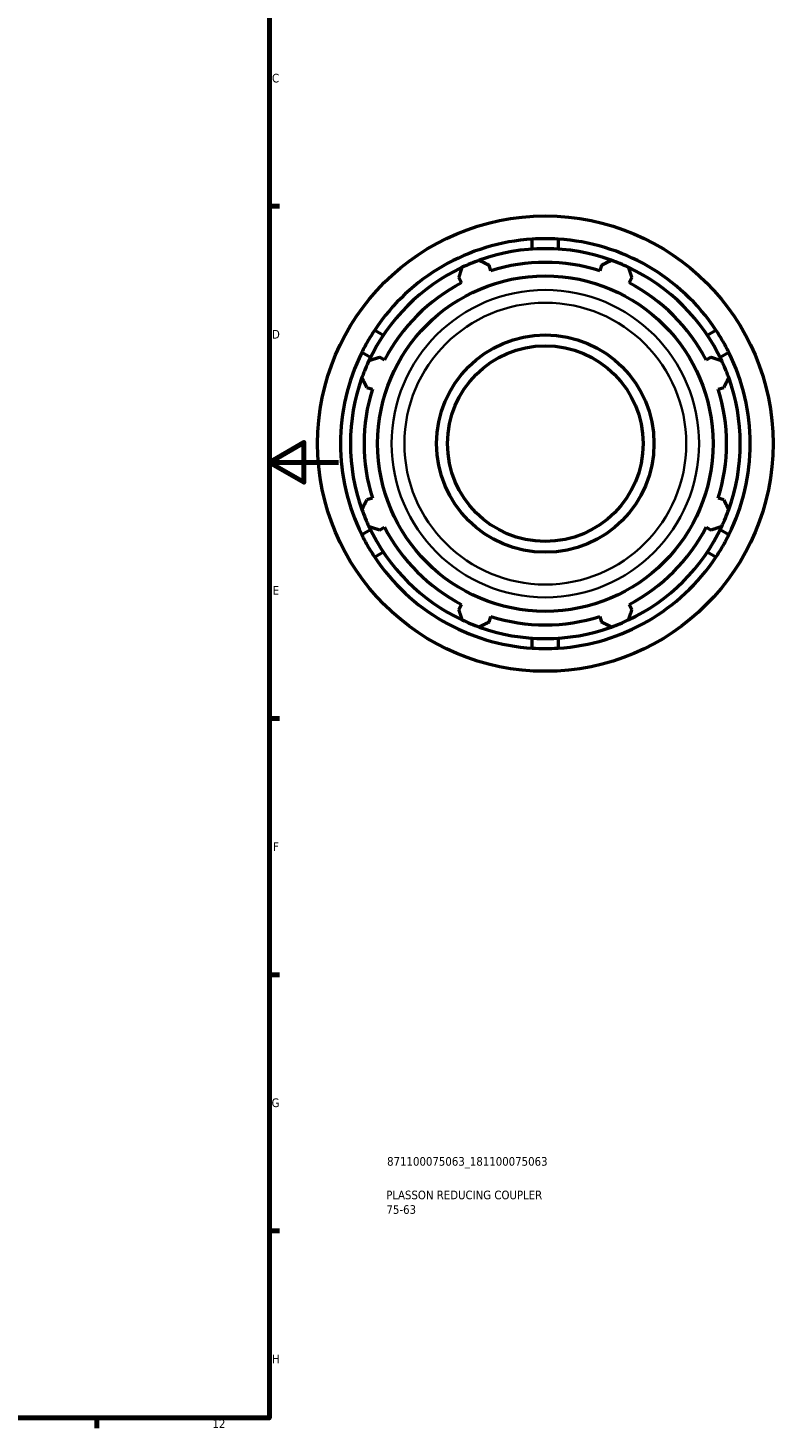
# Model space of a CAD drawing. Header units: millimetres. Extents: x -293 to 1114, y -47 to 829.
# Tile 8 of 9: x 751 to 967, y 17 to 423. Entities that reach past the tile are written whole.
import ezdxf

# ---------------------------------------------------------------- set-up
doc = ezdxf.new("R2010")
doc.units = ezdxf.units.MM
for name, color, linetype, lineweight in [('Border (ISO)', 7, 'Continuous', 70), ('Title (ISO)', 7, 'Continuous', 50), ('Visible (ISO)', 7, 'Continuous', 50), ('Visible Narrow (ISO)', 7, 'Continuous', 35)]:
    doc.layers.add(name, color=color, linetype=linetype, lineweight=lineweight)
doc.styles.add('Note Text (ISO)', font='tahoma.ttf')

# ---------------------------------------------------------------- blocks, each defined once
blk = doc.blocks.new('Borders Default Border')
at = {"layer": 'Border (ISO)'}
for p, q in [((821, 371.25), (823.9, 371.25)), ((821, 222.75), (823.9, 222.75)), ((821, 148.5), (823.9, 148.5)), ((821, 74.25), (823.9, 74.25)), ((770.92, 20), (770.92, 17.1))]:
    blk.add_line(p, q, dxfattribs=at)
at = {"layer": 'Border (ISO)', "flags": 128}
for points in [[(20, 20), (20, 574), (821, 574), (821, 20), (20, 20)], [(841, 297), (821, 297), (831, 302.77), (831, 291.23), (821, 297)]]:
    blk.add_lwpolyline(points, dxfattribs=at)
at = {"layer": 'Border (ISO)', "color": 232, "true_color": 0xca0064, "char_height": 2.5, "attachment_point": 7, "style": 'Note Text (ISO)'}
for s, insert in [('C', (821.73, 407.08)), ('D', (821.73, 332.88)), ('E', (821.94, 258.63)), ('F', (822, 184.38)), ('G', (821.61, 110.08)), ('H', (821.74, 35.88)), ('12', (804.46, 17.1))]:
    blk.add_mtext(s, dxfattribs=dict(at, insert=insert))
blk = doc.blocks.new('Title Blocks ISO')
at = {"layer": 'Title (ISO)', "color": 232, "true_color": 0xca0064, "style": 'Note Text (ISO)'}
for tag, p in [('PART_NUMBER_001', (34.1, 73.13)), ('DESCRIPTION_001', (33.84, 63.4)), ('DESCRIPTION_002', (33.92, 59.18))]:
    blk.add_attdef(tag, p, '', height=2.5, dxfattribs=at)

msp = doc.modelspace()

# ---------------------------------------------------------------- linework, layer by layer
at = {"layer": 'Visible (ISO)'}
for p, q in [((897.197, 358.802), (897.197, 361.708)), ((904.73, 361.708), (904.73, 358.802)), ((885.163, 352.54), (884.653, 354.157)), ((917.274, 354.157), (916.764, 352.54)), ((875.919, 350.539), (876.701, 349.035)), ((925.226, 349.035), (926.009, 350.539)), ((851.509, 335.33), (854.026, 333.877)), ((947.902, 333.877), (950.419, 335.33)), ((850.259, 327.352), (847.742, 328.806)), ((954.185, 328.806), (951.669, 327.352)), ((854.356, 326.69), (852.852, 327.473)), ((949.075, 327.473), (947.572, 326.69)), ((849.234, 318.738), (850.851, 318.228)), ((951.077, 318.228), (952.693, 318.738)), ((850.851, 286.627), (849.234, 286.117)), ((952.693, 286.117), (951.077, 286.627)), ((847.742, 276.049), (850.259, 277.502)), ((852.852, 277.382), (854.356, 278.165)), ((947.572, 278.165), (949.075, 277.382)), ((951.669, 277.502), (954.185, 276.049)), ((854.026, 270.978), (851.509, 269.525)), ((950.419, 269.525), (947.902, 270.978)), ((876.701, 255.819), (875.919, 254.316)), ((926.009, 254.316), (925.226, 255.819)), ((884.653, 250.698), (885.163, 252.314)), ((916.764, 252.314), (917.274, 250.698)), ((897.197, 243.147), (897.197, 246.053)), ((904.73, 246.053), (904.73, 243.147))]:
    msp.add_line(p, q, dxfattribs=at)
for radius in [66, 48.615, 31.5, 28.35]:
    msp.add_circle((900.964, 302.427), radius, dxfattribs=at)
for radius, start, end in [(59.4, 93.63567, 146.36433), (59.4, 33.63567, 86.36433), (56.5, 70.20802, 109.79198), (56.5, 115.20802, 154.79198), (56.5, 109.79198, 115.20802), (52.545, 72.5, 107.5), (56.5, 64.79198, 70.20802), (56.5, 25.20802, 64.79198), (52.545, 117.5, 152.5), (52.545, 27.5, 62.5), (59.4, 153.63567, 206.36433), (59.4, 333.63567, 26.36433), (56.5, 154.79198, 160.20802), (56.5, 19.79198, 25.20802), (56.5, 160.20802, 199.79198), (56.5, 340.20802, 19.79198), (52.545, 162.5, 197.5), (52.545, 342.5, 17.5), (56.5, 199.79198, 205.20802), (56.5, 334.79198, 340.20802), (56.5, 205.20802, 244.79198), (52.545, 207.5, 242.5), (56.5, 295.20802, 334.79198), (52.545, 297.5, 332.5), (59.4, 213.63567, 266.36433), (59.4, 273.63567, 326.36433), (52.545, 252.5, 287.5), (56.5, 244.79198, 250.20802), (56.5, 250.20802, 289.79198), (56.5, 289.79198, 295.20802)]:
    msp.add_arc((900.964, 302.427), radius, start, end, dxfattribs=at)
for points in [[(900.964, 361.827), (899.761, 361.827), (898.493, 361.79), (897.197, 361.708)], [(904.73, 361.708), (903.435, 361.79), (902.167, 361.827), (900.964, 361.827)], [(851.509, 335.33), (850.791, 334.251), (850.126, 333.174), (849.522, 332.127)], [(952.406, 332.127), (951.801, 333.174), (951.136, 334.251), (950.419, 335.33)], [(849.522, 332.127), (848.917, 331.08), (848.317, 329.966), (847.742, 328.806)], [(954.185, 328.806), (953.61, 329.966), (953.01, 331.08), (952.406, 332.127)], [(847.742, 276.049), (848.317, 274.889), (848.917, 273.774), (849.522, 272.727)], [(952.406, 272.727), (953.01, 273.774), (953.61, 274.889), (954.185, 276.049)], [(849.522, 272.727), (850.126, 271.68), (850.791, 270.603), (851.509, 269.525)], [(950.419, 269.525), (951.136, 270.603), (951.801, 271.68), (952.406, 272.727)], [(897.197, 243.147), (898.493, 243.065), (899.761, 243.027), (900.964, 243.027)], [(900.964, 243.027), (902.167, 243.027), (903.435, 243.065), (904.73, 243.147)]]:
    msp.add_open_spline(points, degree=3, dxfattribs=at)
for points, weights in [([(875.919, 350.539), (876.399, 352.012), (876.9, 353.547)], [1.00239401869, 1.0016051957, 1]), ([(881.832, 355.59), (883.272, 354.859), (884.653, 354.157)], [1, 1.0016051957, 1.00239401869]), ([(917.274, 354.157), (918.656, 354.859), (920.095, 355.59)], [1.00239401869, 1.0016051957, 1]), ([(925.027, 353.547), (925.528, 352.012), (926.009, 350.539)], [1, 1.0016051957, 1.00239401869]), ([(849.844, 326.491), (851.379, 326.992), (852.852, 327.473)], [1, 1.0016051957, 1.00239401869]), ([(949.075, 327.473), (950.548, 326.992), (952.083, 326.491)], [1.00239401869, 1.0016051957, 1]), ([(849.234, 318.738), (848.532, 320.119), (847.801, 321.559)], [1.00239401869, 1.0016051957, 1]), ([(954.126, 321.559), (953.395, 320.119), (952.693, 318.738)], [1, 1.0016051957, 1.00239401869]), ([(847.801, 283.296), (848.532, 284.735), (849.234, 286.117)], [1, 1.0016051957, 1.00239401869]), ([(952.693, 286.117), (953.395, 284.735), (954.126, 283.296)], [1.00239401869, 1.0016051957, 1]), ([(852.852, 277.382), (851.379, 277.863), (849.844, 278.364)], [1.00239401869, 1.0016051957, 1]), ([(952.083, 278.364), (950.548, 277.863), (949.075, 277.382)], [1, 1.0016051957, 1.00239401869]), ([(876.9, 251.308), (876.399, 252.843), (875.919, 254.316)], [1, 1.0016051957, 1.00239401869]), ([(926.009, 254.316), (925.528, 252.843), (925.027, 251.308)], [1.00239401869, 1.0016051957, 1]), ([(884.653, 250.698), (883.272, 249.996), (881.832, 249.265)], [1.00239401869, 1.0016051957, 1]), ([(920.095, 249.265), (918.656, 249.996), (917.274, 250.698)], [1, 1.0016051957, 1.00239401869])]:
    msp.add_rational_spline(points, weights, degree=2, dxfattribs=at)
at = {"layer": 'Visible Narrow (ISO)'}
for radius in [44.554, 40.84]:
    msp.add_circle((900.964, 302.427), radius, dxfattribs=at)

# ---------------------------------------------------------------- block references
msp.add_blockref('Borders Default Border', (0, 0))
msp.add_blockref('Title Blocks ISO', (821, 20)).add_auto_attribs({'PART_NUMBER_001': '871100075063_181100075063', 'DESCRIPTION_001': 'PLASSON REDUCING COUPLER', 'DESCRIPTION_002': '75-63'})

doc.saveas('drawing.dxf')
